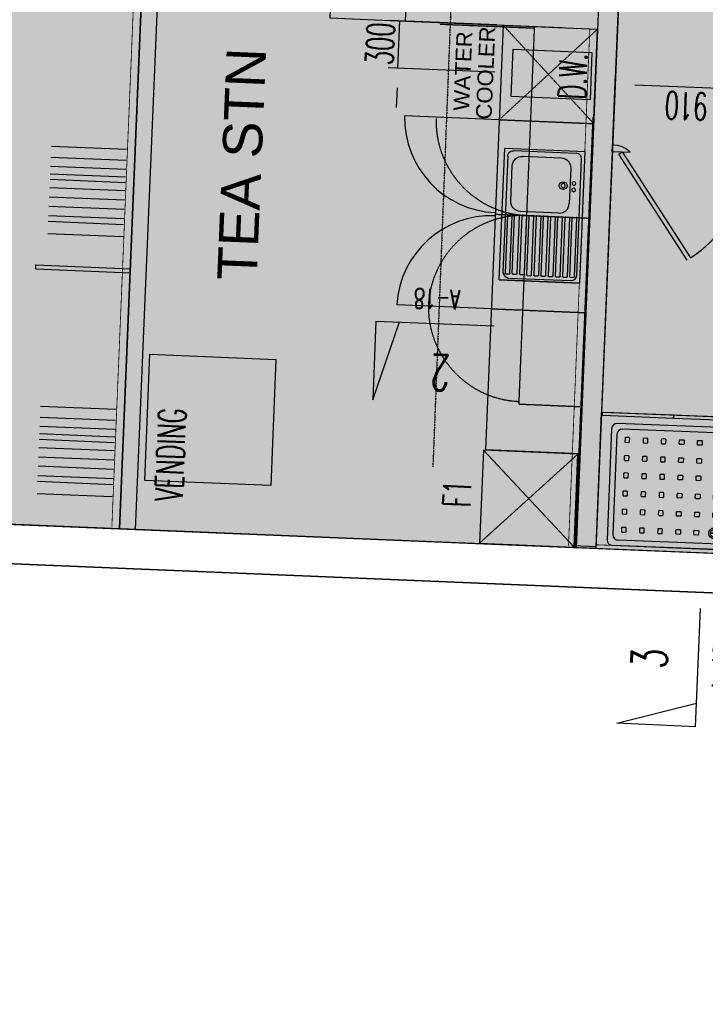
# Model space of a CAD drawing. Header units: millimetres. Extents: x 941089 to 2922714, y 799810 to 1997150.
# Tile 49 of 99: x 971770 to 976117, y 969524 to 975768. Entities that reach past the tile are written whole.
import ezdxf
from ezdxf.enums import TextEntityAlignment as Align

# ---------------------------------------------------------------- set-up
doc = ezdxf.new("R2010")
doc.units = ezdxf.units.MM
doc.header["$LTSCALE"] = 10
doc.header["$PDMODE"] = 3
doc.header["$PDSIZE"] = 5
for name, pattern in [('DASHDOT', [1, 0.5, -0.25, 0, -0.25]), ('FO-00$0$HIDDEN', [0.375, 0.25, -0.125]), ('FO-00$0$OS MAP$0$SITE$0$PECK', [0.2, 0.1, -0.1]), ('FO-00$0$SP-02-ZOE-GROUP-FIT-OUT-OPTION5$0$HIDDEN', [9.525, 6.35, -3.175]), ('FO-00$0$xE-02-01L$0$ACAD_ISO10W100', [18, 12, -3, 0, -3]), ('L - PL-ext-00$0$HIDDEN2', [0.1875, 0.125, -0.0625])]:
    doc.linetypes.add(name, pattern=pattern)
doc.layers.get('DEFPOINTS').update_dxf_attribs({"color": 21})
for name, color, linetype in [('FO-00 - FURN$0$FURNITURE', 22, 'Continuous'), ('FO-00$0$1_FITOUT', 3, 'Continuous'), ('FO-00$0$25', 21, 'Continuous'), ('FO-00$0$A325G-DOOR-INT', 3, 'Continuous'), ('FO-00$0$AREA GROSS', 21, 'Continuous'), ('FO-00$0$DEGW_PARTITIONS_ROUGH', 6, 'Continuous'), ('FO-00$0$detail', 7, 'Continuous'), ('FO-00$0$DIM FIT OUT', 21, 'Continuous'), ('FO-00$0$FN-04$0$FIRE', 3, 'Continuous'), ('FO-00$0$HEARING LOOP', 3, 'Continuous'), ('FO-00$0$KIT', 1, 'Continuous'), ('FO-00$0$KIT-DETAIL', 9, 'FO-00$0$HIDDEN'), ('FO-00$0$NEW_PARTITION', 3, 'Continuous'), ('FO-00$0$PANTRY', 21, 'Continuous'), ('FO-00$0$PL-00$0$FITTINGS-BATHROOM', 21, 'Continuous'), ('FO-00$0$SANITARY', 1, 'Continuous'), ('FO-00$0$SHELVES_COUNTERS', 1, 'Continuous'), ('FO-00$0$SP-02-ZOE-GROUP-FIT-OUT-OPTION5$0$FIT-OUT', 20, 'Continuous'), ('FO-00$0$SP-02-ZOE-GROUP-FIT-OUT-OPTION5$0$KIT-DETAIL', 9, 'FO-00$0$SP-02-ZOE-GROUP-FIT-OUT-OPTION5$0$HIDDEN'), ('FO-00$0$SYMBOL', 6, 'Continuous'), ('FO-00$0$WALL-INTERNAL', 4, 'Continuous'), ('FO-00$0$WALL-STUD-PARTITIONS', 2, 'Continuous'), ('FO-00$0$WATER COOLER', 1, 'Continuous'), ('FO-00$0$X-TXT 25', 2, 'Continuous'), ('L - PL-ext-00$0$WALL-INTERNAL', 4, 'Continuous'), ('L-PL-00$0$WALL-INTERNAL', 4, 'Continuous'), ('REVISION', 1, 'DASHDOT')]:
    doc.layers.add(name, color=color, linetype=linetype)
doc.styles.add('FO-00$0$Arial', font='ARIAL.TTF')
doc.styles.add('FO-00$0$Standard', font='romans.shx', dxfattribs={"width": 0.6})
doc.styles.add('FO-00$0$Swiss', font='swiss.ttf')
doc.styles.add('FO-00$0$SYMBOLS', font='ROMANS.SHX')
doc.dimstyles.new('FO-00$0$ISO-25', dxfattribs={"dimscale": 50, "dimtxt": 3.5, "dimasz": 2.5, "dimexe": 1.25, "dimexo": 0.625, "dimtad": 1, "dimdec": 0, "dimtxsty": 'FO-00$0$Standard', "dimcen": 2.5, "dimclrd": 21, "dimclre": 21, "dimadec": 0, "dimazin": 0, "dimtfac": 1, "dimtdec": 0, "dimtmove": 0, "dimatfit": 3, "dimfxl": 0, "dimarcsym": 0})

# ---------------------------------------------------------------- blocks, each defined once
blk = doc.blocks.new('FO-00$0$A$C412C66D4')
at = {"layer": 'FO-00$0$A325G-DOOR-INT'}
for p, q in [((-855, 5, 0), (-855, 910, 0)), ((-855, 910, 0), (12.5, 910, 0)), ((-855, 5, 0), (-855, 910, 0)), ((-855, 910, 0), (12.5, 910, 0))]:
    blk.add_line(p, q, dxfattribs=at)
at = {"layer": 'FO-00$0$DEGW_PARTITIONS_ROUGH', "color": 107}
for p, q in [((-855, 477, 0), (-856, 894, 0)), ((-855, 458, 0), (-855, 910, 0)), ((-855, 25, 0), (-856, 442, 0)), ((-855, 6, 0), (-855, 458, 0))]:
    blk.add_line(p, q, dxfattribs=at)
at = {"layer": 'FO-00$0$DEGW_PARTITIONS_ROUGH', "color": 107, "elevation": 0}
for points in [[(-855, 910), (-833, 910), (-833, 458), (-855, 458)], [(-855, 910), (-833, 910), (-833, 458), (-855, 458)], [(-855, 458), (-833, 458), (-833, 6), (-855, 6)], [(-855, 458), (-833, 458), (-833, 6), (-855, 6)]]:
    blk.add_lwpolyline(points, dxfattribs=at)
at = {"layer": 'FO-00$0$detail'}
for p, q in [((-787.5, 812.5, 0), (-787.5, 102.5, 0)), ((-787.5, 812.5, 0), (-787.5, 102.5, 0)), ((-47.5, 847.5, 0), (-752.5, 847.5, 0)), ((-47.5, 847.5, 0), (-752.5, 847.5, 0)), ((-82.5, 812.5, 0), (-717.5, 812.5, 0)), ((-82.5, 812.5, 0), (-717.5, 812.5, 0)), ((-12.5, 812.5, 0), (-12.5, 102.5, 0)), ((-12.5, 812.5, 0), (-12.5, 102.5, 0)), ((-752.5, 777.5, 0), (-752.5, 137.5, 0)), ((-752.5, 777.5, 0), (-752.5, 137.5, 0)), ((-117, 770, 0), (-117, 749.6, 0)), ((-117, 770, 0), (-117, 749.6, 0)), ((-113, 770, 0), (-113, 749.6, 0)), ((-113, 770, 0), (-113, 749.6, 0)), ((-47.5, 777.5, 0), (-47.5, 137.5, 0)), ((-47.5, 777.5, 0), (-47.5, 137.5, 0)), ((-119.6, 747, 0), (-140, 747, 0)), ((-119.6, 747, 0), (-140, 747, 0)), ((-119.6, 743, 0), (-140, 743, 0)), ((-119.6, 743, 0), (-140, 743, 0)), ((-117, 740.4, 0), (-117, 720.1, 0)), ((-117, 740.4, 0), (-117, 720.1, 0)), ((-113, 740.4, 0), (-113, 720.1, 0)), ((-113, 740.4, 0), (-113, 720.1, 0)), ((-90, 747, 0), (-110.5, 747, 0)), ((-90, 747, 0), (-110.5, 747, 0)), ((-90, 743, 0), (-110.5, 743, 0)), ((-90, 743, 0), (-110.5, 743, 0)), ((-752.5, 67.5, 0), (-47.5, 67.5, 0)), ((-752.5, 67.5, 0), (-47.5, 67.5, 0)), ((-717.5, 102.5, 0), (-82.5, 102.5, 0)), ((-717.5, 102.5, 0), (-82.5, 102.5, 0)), ((0, 0), (-850, 0, 0)), ((0, 0, 0), (-850, 0, 0))]:
    blk.add_line(p, q, dxfattribs=at)
at = {"layer": 'FO-00$0$detail', "elevation": 0, "flags": 128}
for points in [[(-670, 755), (-670, 735, -0.414214), (-675, 730), (-695, 730, -0.414214), (-700, 735), (-700, 755, -0.414214), (-695, 760), (-675, 760, -0.414214)], [(-670, 755), (-670, 735, -0.414214), (-675, 730), (-695, 730, -0.414214), (-700, 735), (-700, 755, -0.414214), (-695, 760), (-675, 760, -0.414214)], [(-670, 755), (-670, 735, -0.414214), (-675, 730), (-695, 730, -0.414214), (-700, 735), (-700, 755, -0.414214), (-695, 760), (-675, 760, -0.414214)], [(-670, 755), (-670, 735, -0.414214), (-675, 730), (-695, 730, -0.414214), (-700, 735), (-700, 755, -0.414214), (-695, 760), (-675, 760, -0.414214)], [(-555, 755), (-555, 735, -0.414214), (-560, 730), (-580, 730, -0.414214), (-585, 735), (-585, 755, -0.414214), (-580, 760), (-560, 760, -0.414214)], [(-555, 755), (-555, 735, -0.414214), (-560, 730), (-580, 730, -0.414214), (-585, 735), (-585, 755, -0.414214), (-580, 760), (-560, 760, -0.414214)], [(-445, 755), (-445, 735, -0.414214), (-450, 730), (-470, 730, -0.414214), (-475, 735), (-475, 755, -0.414214), (-470, 760), (-450, 760, -0.414214)], [(-445, 755), (-445, 735, -0.414214), (-450, 730), (-470, 730, -0.414214), (-475, 735), (-475, 755, -0.414214), (-470, 760), (-450, 760, -0.414214)], [(-330, 755), (-330, 735, -0.414214), (-335, 730), (-355, 730, -0.414214), (-360, 735), (-360, 755, -0.414214), (-355, 760), (-335, 760, -0.414214)], [(-330, 755), (-330, 735, -0.414214), (-335, 730), (-355, 730, -0.414214), (-360, 735), (-360, 755, -0.414214), (-355, 760), (-335, 760, -0.414214)], [(-215, 755), (-215, 735, -0.414214), (-220, 730), (-240, 730, -0.414214), (-245, 735), (-245, 755, -0.414214), (-240, 760), (-220, 760, -0.414214)], [(-215, 755), (-215, 735, -0.414214), (-220, 730), (-240, 730, -0.414214), (-245, 735), (-245, 755, -0.414214), (-240, 760), (-220, 760, -0.414214)], [(-670, 640), (-670, 620, -0.414214), (-675, 615), (-695, 615, -0.414214), (-700, 620), (-700, 640, -0.414214), (-695, 645), (-675, 645, -0.414214)], [(-670, 640), (-670, 620, -0.414214), (-675, 615), (-695, 615, -0.414214), (-700, 620), (-700, 640, -0.414214), (-695, 645), (-675, 645, -0.414214)], [(-670, 640), (-670, 620, -0.414214), (-675, 615), (-695, 615, -0.414214), (-700, 620), (-700, 640, -0.414214), (-695, 645), (-675, 645, -0.414214)], [(-670, 640), (-670, 620, -0.414214), (-675, 615), (-695, 615, -0.414214), (-700, 620), (-700, 640, -0.414214), (-695, 645), (-675, 645, -0.414214)], [(-555, 640), (-555, 620, -0.414214), (-560, 615), (-580, 615, -0.414214), (-585, 620), (-585, 640, -0.414214), (-580, 645), (-560, 645, -0.414214)], [(-555, 640), (-555, 620, -0.414214), (-560, 615), (-580, 615, -0.414214), (-585, 620), (-585, 640, -0.414214), (-580, 645), (-560, 645, -0.414214)], [(-445, 640), (-445, 620, -0.414214), (-450, 615), (-470, 615, -0.414214), (-475, 620), (-475, 640, -0.414214), (-470, 645), (-450, 645, -0.414214)], [(-445, 640), (-445, 620, -0.414214), (-450, 615), (-470, 615, -0.414214), (-475, 620), (-475, 640, -0.414214), (-470, 645), (-450, 645, -0.414214)], [(-330, 640), (-330, 620, -0.414214), (-335, 615), (-355, 615, -0.414214), (-360, 620), (-360, 640, -0.414214), (-355, 645), (-335, 645, -0.414214)], [(-330, 640), (-330, 620, -0.414214), (-335, 615), (-355, 615, -0.414214), (-360, 620), (-360, 640, -0.414214), (-355, 645), (-335, 645, -0.414214)], [(-215, 640), (-215, 620, -0.414214), (-220, 615), (-240, 615, -0.414214), (-245, 620), (-245, 640, -0.414214), (-240, 645), (-220, 645, -0.414214)], [(-215, 640), (-215, 620, -0.414214), (-220, 615), (-240, 615, -0.414214), (-245, 620), (-245, 640, -0.414214), (-240, 645), (-220, 645, -0.414214)], [(-100, 640), (-100, 620, -0.414214), (-105, 615), (-125, 615, -0.414214), (-130, 620), (-130, 640, -0.414214), (-125, 645), (-105, 645, -0.414214)], [(-100, 640), (-100, 620, -0.414214), (-105, 615), (-125, 615, -0.414214), (-130, 620), (-130, 640, -0.414214), (-125, 645), (-105, 645, -0.414214)], [(-670, 525), (-670, 505, -0.414214), (-675, 500), (-695, 500, -0.414214), (-700, 505), (-700, 525, -0.414214), (-695, 530), (-675, 530, -0.414214)], [(-670, 525), (-670, 505, -0.414214), (-675, 500), (-695, 500, -0.414214), (-700, 505), (-700, 525, -0.414214), (-695, 530), (-675, 530, -0.414214)], [(-670, 525), (-670, 505, -0.414214), (-675, 500), (-695, 500, -0.414214), (-700, 505), (-700, 525, -0.414214), (-695, 530), (-675, 530, -0.414214)], [(-670, 525), (-670, 505, -0.414214), (-675, 500), (-695, 500, -0.414214), (-700, 505), (-700, 525, -0.414214), (-695, 530), (-675, 530, -0.414214)], [(-555, 525), (-555, 505, -0.414214), (-560, 500), (-580, 500, -0.414214), (-585, 505), (-585, 525, -0.414214), (-580, 530), (-560, 530, -0.414214)], [(-555, 525), (-555, 505, -0.414214), (-560, 500), (-580, 500, -0.414214), (-585, 505), (-585, 525, -0.414214), (-580, 530), (-560, 530, -0.414214)], [(-445, 525), (-445, 505, -0.414214), (-450, 500), (-470, 500, -0.414214), (-475, 505), (-475, 525, -0.414214), (-470, 530), (-450, 530, -0.414214)], [(-445, 525), (-445, 505, -0.414214), (-450, 500), (-470, 500, -0.414214), (-475, 505), (-475, 525, -0.414214), (-470, 530), (-450, 530, -0.414214)], [(-330, 525), (-330, 505, -0.414214), (-335, 500), (-355, 500, -0.414214), (-360, 505), (-360, 525, -0.414214), (-355, 530), (-335, 530, -0.414214)], [(-330, 525), (-330, 505, -0.414214), (-335, 500), (-355, 500, -0.414214), (-360, 505), (-360, 525, -0.414214), (-355, 530), (-335, 530, -0.414214)], [(-215, 525), (-215, 505, -0.414214), (-220, 500), (-240, 500, -0.414214), (-245, 505), (-245, 525, -0.414214), (-240, 530), (-220, 530, -0.414214)], [(-215, 525), (-215, 505, -0.414214), (-220, 500), (-240, 500, -0.414214), (-245, 505), (-245, 525, -0.414214), (-240, 530), (-220, 530, -0.414214)], [(-100, 525), (-100, 505, -0.414214), (-105, 500), (-125, 500, -0.414214), (-130, 505), (-130, 525, -0.414214), (-125, 530), (-105, 530, -0.414214)], [(-100, 525), (-100, 505, -0.414214), (-105, 500), (-125, 500, -0.414214), (-130, 505), (-130, 525, -0.414214), (-125, 530), (-105, 530, -0.414214)], [(-670, 390), (-670, 410, 0.414214), (-675, 415), (-695, 415, 0.414214), (-700, 410), (-700, 390, 0.414214), (-695, 385), (-675, 385, 0.414214)], [(-670, 390), (-670, 410, 0.414214), (-675, 415), (-695, 415, 0.414214), (-700, 410), (-700, 390, 0.414214), (-695, 385), (-675, 385, 0.414214)], [(-670, 390), (-670, 410, 0.414214), (-675, 415), (-695, 415, 0.414214), (-700, 410), (-700, 390, 0.414214), (-695, 385), (-675, 385, 0.414214)], [(-670, 390), (-670, 410, 0.414214), (-675, 415), (-695, 415, 0.414214), (-700, 410), (-700, 390, 0.414214), (-695, 385), (-675, 385, 0.414214)], [(-555, 390), (-555, 410, 0.414214), (-560, 415), (-580, 415, 0.414214), (-585, 410), (-585, 390, 0.414214), (-580, 385), (-560, 385, 0.414214)], [(-555, 390), (-555, 410, 0.414214), (-560, 415), (-580, 415, 0.414214), (-585, 410), (-585, 390, 0.414214), (-580, 385), (-560, 385, 0.414214)], [(-445, 390), (-445, 410, 0.414214), (-450, 415), (-470, 415, 0.414214), (-475, 410), (-475, 390, 0.414214), (-470, 385), (-450, 385, 0.414214)], [(-445, 390), (-445, 410, 0.414214), (-450, 415), (-470, 415, 0.414214), (-475, 410), (-475, 390, 0.414214), (-470, 385), (-450, 385, 0.414214)], [(-330, 390), (-330, 410, 0.414214), (-335, 415), (-355, 415, 0.414214), (-360, 410), (-360, 390, 0.414214), (-355, 385), (-335, 385, 0.414214)], [(-330, 390), (-330, 410, 0.414214), (-335, 415), (-355, 415, 0.414214), (-360, 410), (-360, 390, 0.414214), (-355, 385), (-335, 385, 0.414214)], [(-215, 390), (-215, 410, 0.414214), (-220, 415), (-240, 415, 0.414214), (-245, 410), (-245, 390, 0.414214), (-240, 385), (-220, 385, 0.414214)], [(-215, 390), (-215, 410, 0.414214), (-220, 415), (-240, 415, 0.414214), (-245, 410), (-245, 390, 0.414214), (-240, 385), (-220, 385, 0.414214)], [(-100, 390), (-100, 410, 0.414214), (-105, 415), (-125, 415, 0.414214), (-130, 410), (-130, 390, 0.414214), (-125, 385), (-105, 385, 0.414214)], [(-100, 390), (-100, 410, 0.414214), (-105, 415), (-125, 415, 0.414214), (-130, 410), (-130, 390, 0.414214), (-125, 385), (-105, 385, 0.414214)], [(-670, 275), (-670, 295, 0.414214), (-675, 300), (-695, 300, 0.414214), (-700, 295), (-700, 275, 0.414214), (-695, 270), (-675, 270, 0.414214)], [(-670, 275), (-670, 295, 0.414214), (-675, 300), (-695, 300, 0.414214), (-700, 295), (-700, 275, 0.414214), (-695, 270), (-675, 270, 0.414214)], [(-670, 275), (-670, 295, 0.414214), (-675, 300), (-695, 300, 0.414214), (-700, 295), (-700, 275, 0.414214), (-695, 270), (-675, 270, 0.414214)], [(-670, 275), (-670, 295, 0.414214), (-675, 300), (-695, 300, 0.414214), (-700, 295), (-700, 275, 0.414214), (-695, 270), (-675, 270, 0.414214)], [(-555, 275), (-555, 295, 0.414214), (-560, 300), (-580, 300, 0.414214), (-585, 295), (-585, 275, 0.414214), (-580, 270), (-560, 270, 0.414214)], [(-555, 275), (-555, 295, 0.414214), (-560, 300), (-580, 300, 0.414214), (-585, 295), (-585, 275, 0.414214), (-580, 270), (-560, 270, 0.414214)], [(-445, 275), (-445, 295, 0.414214), (-450, 300), (-470, 300, 0.414214), (-475, 295), (-475, 275, 0.414214), (-470, 270), (-450, 270, 0.414214)], [(-445, 275), (-445, 295, 0.414214), (-450, 300), (-470, 300, 0.414214), (-475, 295), (-475, 275, 0.414214), (-470, 270), (-450, 270, 0.414214)], [(-330, 275), (-330, 295, 0.414214), (-335, 300), (-355, 300, 0.414214), (-360, 295), (-360, 275, 0.414214), (-355, 270), (-335, 270, 0.414214)], [(-330, 275), (-330, 295, 0.414214), (-335, 300), (-355, 300, 0.414214), (-360, 295), (-360, 275, 0.414214), (-355, 270), (-335, 270, 0.414214)], [(-215, 275), (-215, 295, 0.414214), (-220, 300), (-240, 300, 0.414214), (-245, 295), (-245, 275, 0.414214), (-240, 270), (-220, 270, 0.414214)], [(-215, 275), (-215, 295, 0.414214), (-220, 300), (-240, 300, 0.414214), (-245, 295), (-245, 275, 0.414214), (-240, 270), (-220, 270, 0.414214)], [(-100, 275), (-100, 295, 0.414214), (-105, 300), (-125, 300, 0.414214), (-130, 295), (-130, 275, 0.414214), (-125, 270), (-105, 270, 0.414214)], [(-100, 275), (-100, 295, 0.414214), (-105, 300), (-125, 300, 0.414214), (-130, 295), (-130, 275, 0.414214), (-125, 270), (-105, 270, 0.414214)], [(-670, 160), (-670, 180, 0.414214), (-675, 185), (-695, 185, 0.414214), (-700, 180), (-700, 160, 0.414214), (-695, 155), (-675, 155, 0.414214)], [(-670, 160), (-670, 180, 0.414214), (-675, 185), (-695, 185, 0.414214), (-700, 180), (-700, 160, 0.414214), (-695, 155), (-675, 155, 0.414214)], [(-670, 160), (-670, 180, 0.414214), (-675, 185), (-695, 185, 0.414214), (-700, 180), (-700, 160, 0.414214), (-695, 155), (-675, 155, 0.414214)], [(-670, 160), (-670, 180, 0.414214), (-675, 185), (-695, 185, 0.414214), (-700, 180), (-700, 160, 0.414214), (-695, 155), (-675, 155, 0.414214)], [(-555, 160), (-555, 180, 0.414214), (-560, 185), (-580, 185, 0.414214), (-585, 180), (-585, 160, 0.414214), (-580, 155), (-560, 155, 0.414214)], [(-555, 160), (-555, 180, 0.414214), (-560, 185), (-580, 185, 0.414214), (-585, 180), (-585, 160, 0.414214), (-580, 155), (-560, 155, 0.414214)], [(-445, 160), (-445, 180, 0.414214), (-450, 185), (-470, 185, 0.414214), (-475, 180), (-475, 160, 0.414214), (-470, 155), (-450, 155, 0.414214)], [(-445, 160), (-445, 180, 0.414214), (-450, 185), (-470, 185, 0.414214), (-475, 180), (-475, 160, 0.414214), (-470, 155), (-450, 155, 0.414214)], [(-330, 160), (-330, 180, 0.414214), (-335, 185), (-355, 185, 0.414214), (-360, 180), (-360, 160, 0.414214), (-355, 155), (-335, 155, 0.414214)], [(-330, 160), (-330, 180, 0.414214), (-335, 185), (-355, 185, 0.414214), (-360, 180), (-360, 160, 0.414214), (-355, 155), (-335, 155, 0.414214)], [(-215, 160), (-215, 180, 0.414214), (-220, 185), (-240, 185, 0.414214), (-245, 180), (-245, 160, 0.414214), (-240, 155), (-220, 155, 0.414214)], [(-215, 160), (-215, 180, 0.414214), (-220, 185), (-240, 185, 0.414214), (-245, 180), (-245, 160, 0.414214), (-240, 155), (-220, 155, 0.414214)], [(-100, 160), (-100, 180, 0.414214), (-105, 185), (-125, 185, 0.414214), (-130, 180), (-130, 160, 0.414214), (-125, 155), (-105, 155, 0.414214)], [(-100, 160), (-100, 180, 0.414214), (-105, 185), (-125, 185, 0.414214), (-130, 180), (-130, 160, 0.414214), (-125, 155), (-105, 155, 0.414214)]]:
    blk.add_lwpolyline(points, format="xyb", close=True, dxfattribs=at)
at = {"layer": 'FO-00$0$detail'}
for radius in [35, 35, 25, 25, 5, 5]:
    blk.add_circle((-115, 745, 0), radius, dxfattribs=at)
for centre, start, end in [((-752.5, 812.5, 0), 90, 180), ((-752.5, 812.5, 0), 90, 180), ((-717.5, 777.5, 0), 90, 180), ((-717.5, 777.5, 0), 90, 180), ((-82.5, 777.5, 0), 360, 90), ((-82.5, 777.5, 0), 360, 90), ((-47.5, 812.5, 0), 360, 90), ((-47.5, 812.5, 0), 360, 90), ((-717.5, 137.5, 0), 180, 270), ((-717.5, 137.5, 0), 180, 270), ((-82.5, 137.5, 0), 270, 360), ((-82.5, 137.5, 0), 270, 360), ((-752.5, 102.5, 0), 180, 270), ((-752.5, 102.5, 0), 180, 270), ((-47.5, 102.5, 0), 270, 360), ((-47.5, 102.5, 0), 270, 360)]:
    blk.add_arc(centre, 35, start, end, dxfattribs=at)
blk = doc.blocks.new('*D383')
at = {"layer": 'DEFPOINTS', "color": 0}
for p in [(975545.5, 975358.6), (975527.5, 974922.8, 0), (976436.7, 974885.4, 0)]:
    blk.add_point(p, dxfattribs=at)
at = {"layer": 'FO-00$0$DIM FIT OUT', "color": 21, "lineweight": -2}
for p, q in [((975528.8, 974954), (975548.1, 975421)), ((976438, 974916.6), (976457.3, 975383.5)), ((976329.8, 975326.2), (975670.4, 975353.4))]:
    blk.add_line(p, q, dxfattribs=at)
at = {"layer": 'FO-00$0$DIM FIT OUT', "color": 21}
for points in [[(975669.5, 975332.6), (975671.2, 975374.2), (975545.5, 975358.6)], [(976329, 975305.4), (976330.7, 975347), (976454.7, 975321)]]:
    blk.add_solid(points, dxfattribs=at)
at = {"layer": 'FO-00$0$DIM FIT OUT', "color": 0, "insert": (975995.2, 975221.1), "char_height": 175, "attachment_point": 5, "rotation": 177.63374, "style": 'FO-00$0$Standard'}
blk.add_mtext('910', dxfattribs=at)
blk = doc.blocks.new('*D424')
at = {"layer": 'DEFPOINTS', "color": 0}
for p in [(974180.4, 975760.2), (974827.1, 975733.4), (974814.7, 975433.7, 0)]:
    blk.add_point(p, dxfattribs=at)
at = {"layer": 'FO-00$0$DIM FIT OUT', "color": 21, "lineweight": -2}
for p, q in [((974185.5, 975885.1), (974190.7, 976009.9)), ((974795.9, 975734.7), (974117.9, 975762.7)), ((974168, 975460.5), (974180.4, 975760.2)), ((974783.5, 975435), (974105.6, 975463)), ((974162.8, 975335.6), (974157.7, 975210.7))]:
    blk.add_line(p, q, dxfattribs=at)
at = {"layer": 'FO-00$0$DIM FIT OUT', "color": 21}
for points in [[(974164.7, 975885.9), (974206.4, 975884.2), (974180.4, 975760.2)], [(974142, 975336.4), (974183.7, 975334.7), (974168, 975460.5)]]:
    blk.add_solid(points, dxfattribs=at)
at = {"layer": 'FO-00$0$DIM FIT OUT', "color": 0, "insert": (974055.5, 975615.2), "char_height": 175, "attachment_point": 5, "rotation": 87.63374, "style": 'FO-00$0$Standard'}
blk.add_mtext('300', dxfattribs=at)
blk = doc.blocks.new('FO-00$0$A$C25A60CFB')
at = {"layer": 'FO-00$0$KIT-DETAIL', "linetype": 'Continuous'}
for p, q in [((-295.1, 600), (295.1, 0)), ((295.1, 600), (-295.1, 0))]:
    blk.add_line(p, q, dxfattribs=at)
blk.add_lwpolyline([(-295.1, 0), (295.1, 0), (295.1, 600), (-295.1, 600)], close=True, dxfattribs=at)
blk = doc.blocks.new('FO-00$0$A$C4FF23BF1')
at = {"layer": 'FO-00$0$KIT', "style": 'FO-00$0$Standard', "oblique": -180, "text_generation_flag": 6, "width": 0.6}
blk.add_text('F1', height=175, rotation=180.00012, dxfattribs=at).set_placement((0, 0))
blk = doc.blocks.new('FO-00$0$A$C1C4F6694')
at = {"layer": 'FO-00$0$KIT', "style": 'FO-00$0$Standard', "oblique": -180, "text_generation_flag": 6, "width": 0.6}
blk.add_text('D.W.', height=175, rotation=180.00012, dxfattribs=at).set_placement((-39.4, -129.6, 0))
blk = doc.blocks.new('FO-00$0$sym5')
for p, q in [((0, 15), (-10, 15)), ((-10, 15), (0, 12)), ((0, 15), (0, 0))]:
    blk.add_line(p, q)
at = {"linetype": 'Continuous', "style": 'FO-00$0$SYMBOLS', "flags": 1}
blk.add_attdef('DT-RV0', (-3.89, 13.9), '', height=0.5, dxfattribs=at)
at = {"color": 2, "style": 'FO-00$0$Standard', "width": 0.65}
blk.add_attdef('SYM5', text='', height=2.5, rotation=90, dxfattribs=at).set_placement((3.09, 7.37), align=Align.MIDDLE)
at = {"color": 7, "style": 'FO-00$0$Standard', "width": 0.65}
blk.add_attdef('SYM5', text='', height=4.51, dxfattribs=at).set_placement((-6.22, 6.6), align=Align.MIDDLE)
blk = doc.blocks.new('FO-00 - FURN')
at = {"layer": 'FO-00 - FURN$0$FURNITURE', "elevation": 0}
blk.add_lwpolyline([(972562.6, 972846.5), (972595.6, 973645.8), (973395, 973612.8), (973361.9, 972813.5)], close=True, dxfattribs=at)
blk = doc.blocks.new('L-PL-00')
at = {"layer": 'L-PL-00$0$WALL-INTERNAL'}
for p, q in [((961969.4, 972970.1), (975071.4, 972428.6)), ((961959.1, 972720.3), (981671.7, 971905.6)), ((975286.3, 972419.7), (978117, 972302.7))]:
    blk.add_line(p, q, dxfattribs=at)
blk = doc.blocks.new('L - PL-ext-00')
at = {"layer": 'L - PL-ext-00$0$WALL-INTERNAL'}
for p, q in [((969604.9, 972654.5), (981578.6, 972159.6, 0)), ((981671.7, 971905.6), (969594.6, 972404.7))]:
    blk.add_line(p, q, dxfattribs=at)
at = {"layer": 'L - PL-ext-00$0$WALL-INTERNAL', "color": 9, "linetype": 'L - PL-ext-00$0$HIDDEN2', "elevation": 0}
blk.add_lwpolyline([(974138.3, 999863.5), (973656.1, 987525.6), (976961.3, 987396), (976834.7, 984155.9), (974831.5, 984239.1), (974389.6, 972933.1)], dxfattribs=at)
blk = doc.blocks.new('FO-00')
at = {"layer": 'FO-00$0$25'}
blk.add_hatch(color=254, dxfattribs=at).paths.add_polyline_path([(962106.9, 976297.2), (962063.7, 975252.9), (956064.8, 975500.9), (956819.2, 993755.4), (957034, 993746.5), (957074.1, 994715.7), (957029.1, 994717.6), (957254.7, 1000176.3), (961815.3, 999987.8), (961813.4, 999942.9), (962465.1, 999916), (962451.1, 999578.5), (962850.8, 999561.9), (962867.3, 999961.6), (962785.1, 999965), (962791.5, 1000117.6), (969658.5, 999833.8), (969650.2, 999634), (973094.2, 999491.9), (973087, 999317.8), (974330.1, 999266.5), (974344.7, 999639.8), (980603.5, 999381.4), (980588, 999007.9), (981801.1, 998957.8), (981787.3, 998623.7), (982186.9, 998607.2), (982215.9, 999304.8), (988737.4, 999035.2), (988737.4, 999035.2), (988964.3, 999024.2), (988817.7, 995529), (988645, 991316.4), (994995.8, 991065.9), (995186.1, 991058), (994995.8, 991065.9), (994970.9, 990466.4), (995161.3, 990458.5), (994864, 983264.6), (994673.8, 983272.5), (994648.9, 982673), (994839.2, 982665.1), (994537.8, 975370.1), (994353, 975377.8), (994336.4, 974978.1), (994521.2, 974970.4), (994466.7, 973651.6), (994631.5, 973645.2), (994522.9, 970907.8), (989272.4, 971124.4), (989710.8, 981776), (985249.6, 981960.4), (985342.2, 984209.1), (981645.3, 984361.3), (981527.5, 981498.7), (981439.7, 979366.4), (981353.4, 977267.7), (984800.4, 977125.6), (984714.7, 975047.1), (981578.6, 972159.6), (969604.9, 972654.5), (969742.4, 975981.5)])
at = {"layer": 'DEFPOINTS', "color": 5, "const_width": 50}
blk.add_lwpolyline([(979232.5, 968505.5), (979381.4, 972109), (979441.3, 972106.5), (979474.4, 972908), (979537, 974420.9), (978776.4, 974452.4), (978769.8, 974292.6), (975359.1, 974434.2), (975365.7, 974593.9), (974670.8, 974622.8), (974716, 975778), (974900.3, 975770.4), (974916.9, 976170), (974731.6, 976177.7), (975037.9, 984015.3), (977225.9, 983924.5), (977242.5, 984324.2), (977056.7, 984331.4), (977184.5, 987602.4)], dxfattribs=at)
at = {"layer": 'FO-00$0$1_FITOUT', "color": 4}
for p, q in [((972448, 974944.4, 0), (971971.1, 974964.2, 0)), ((972445.1, 974874, 0), (971968.1, 974893.7, 0)), ((972442.8, 974817.3, 0), (971965.8, 974837.1, 0)), ((972439.3, 974733.9, 0), (971962.4, 974753.6, 0)), ((972440.8, 974769.4, 0), (971963.8, 974789.1, 0)), ((972437.2, 974681.5, 0), (971960.2, 974701.2, 0)), ((972434.8, 974623, 0), (971957.8, 974642.7, 0)), ((972432.3, 974564.4, 0), (971955.3, 974584.1, 0)), ((972428.3, 974467.3, 0), (971951.3, 974487, 0)), ((972429.8, 974504.3, 0), (971952.9, 974524, 0)), ((972425.1, 974390.2, 0), (971948.2, 974410, 0)), ((972379.9, 973295.8, 0), (971902.9, 973315.5, 0)), ((972377, 973225.4, 0), (971900, 973245.1, 0)), ((972374.7, 973168.7, 0), (971897.7, 973188.4, 0)), ((972372.7, 973120.7, 0), (971895.7, 973140.5, 0)), ((972369.1, 973032.9, 0), (971892.1, 973052.6, 0)), ((972371.2, 973085.3, 0), (971894.2, 973105, 0)), ((972366.6, 972974.3, 0), (971889.7, 972994, 0)), ((972364.2, 972915.8, 0), (971887.2, 972935.5, 0)), ((972361.7, 972855.7, 0), (971884.8, 972875.4, 0)), ((972360.2, 972818.7, 0), (971883.2, 972838.4, 0)), ((972357, 972741.6, 0), (971880, 972761.3, 0))]:
    blk.add_line(p, q, dxfattribs=at)
at = {"layer": 'FO-00$0$25', "linetype": 'Continuous'}
for p, q in [((974373.1, 975752.3, 0), (975434.4, 975708.4)), ((975298.6, 972421.2), (975434.4, 975708.4, 0)), ((974530, 972453, 0), (975298.5, 972421.2))]:
    blk.add_line(p, q, dxfattribs=at)
at = {"layer": 'FO-00$0$AREA GROSS', "color": 3}
blk.add_lwpolyline([(985342.2, 984209.1), (981645.3, 984361.3), (981527.5, 981498.7), (981439.7, 979366.4), (981353.4, 977267.7), (984800.4, 977125.6), (984714.6, 975045.1), (981578.6, 972159.6), (969604.9, 972654.5), (969742.4, 975981.5), (962106.9, 976297.2)], dxfattribs=at)
at = {"layer": 'FO-00$0$DIM FIT OUT'}
blk.add_line((975425.6, 972425, 0), (975279.9, 972431, 0), dxfattribs=at)
at = {"layer": 'FO-00$0$FN-04$0$FIRE', "color": 1, "linetype": 'FO-00$0$xE-02-01L$0$ACAD_ISO10W100', "ltscale": 0.005, "const_width": 125}
blk.add_lwpolyline([(975352.7, 972428), (975591.6, 978210.8)], dxfattribs=at)
at = {"layer": 'FO-00$0$KIT-DETAIL', "linetype": 'Continuous', "elevation": 0}
blk.add_lwpolyline([(975398.4, 975559.7), (975386, 975260), (974886.7, 975280.6), (974899, 975580.4)], close=True, dxfattribs=at)
at = {"layer": 'FO-00$0$NEW_PARTITION'}
for p, q in [((971872.1, 974187.2, 0), (971873.1, 974212.2, 0)), ((971872.1, 974187.2, 0), (972470.6, 974162.5, 0)), ((971873.1, 974212.2, 0), (972471.6, 974187.4, 0))]:
    blk.add_line(p, q, dxfattribs=at)
at = {"layer": 'FO-00$0$PANTRY', "linetype": 'Continuous'}
for p, q in [((974835, 975733.2, 0), (974723.5, 973042, 0)), ((975384.9, 974509.4, 0), (975384.9, 974509.4, 0)), ((975360.2, 973909.9, 0), (975360.2, 973909.9, 0)), ((974723.9, 973042, 0), (975323, 973017.2, 0))]:
    blk.add_line(p, q, dxfattribs=at)
at = {"layer": 'FO-00$0$PL-00$0$FITTINGS-BATHROOM', "color": 21}
for p, q in [((975528.8, 974970.9, 0), (975527.2, 974931.8, 0)), ((975527.2, 974931.8, 0), (975528.8, 974970.9, 0)), ((975528.8, 974970.9, 0), (975527.2, 974931.8, 0)), ((975527.2, 974931.8, 0), (975639.6, 974927.2, 0)), ((975527.8, 974931.8, 0), (975529.5, 974971.8, 0)), ((975541.4, 974971.3, 0), (975528.8, 974970.9, 0)), ((975528.8, 974970.9, 0), (975528.8, 974970.9, 0)), ((975561.9, 974968.9, 0), (975541.4, 974971.3, 0)), ((975561.9, 974968.9, 0), (975541.4, 974971.3, 0)), ((975590.4, 974960.6, 0), (975561.9, 974968.9, 0)), ((975568.6, 974915.7, 0), (975589.7, 974929.2, 0)), ((975589.7, 974929.2, 0), (976022.8, 974256.6, 0)), ((975610.7, 974950.3, 0), (975590.4, 974960.6, 0)), ((975627.6, 974938.3, 0), (975610.7, 974950.3, 0)), ((975639.6, 974927.2, 0), (975627.6, 974938.3, 0)), ((976001.8, 974243.1, 0), (975568.6, 974915.7, 0))]:
    blk.add_line(p, q, dxfattribs=at)
blk.add_arc((975589.7, 974929.2, 0), 800, 302.78051, 357.64332, dxfattribs=at)
at = {"layer": 'FO-00$0$SANITARY', "linetype": 'FO-00$0$HIDDEN'}
for p, q in [((975434.4, 975708.4), (974810.3, 975133.6, 0)), ((975409.7, 975108.9, 0), (974835, 975733.2, 0)), ((974810.3, 975133.7, 0), (975409.7, 975108.9, 0)), ((974760.7, 973934.7, 0), (975360.2, 973909.9, 0)), ((974935.9, 973330.4, 0), (975320.9, 973314.4, 0))]:
    blk.add_line(p, q, dxfattribs=at)
at = {"layer": 'FO-00$0$SHELVES_COUNTERS'}
blk.add_line((975403.4, 975149.2), (975290.5, 972419.6, 0), dxfattribs=at)
at = {"layer": 'FO-00$0$SP-02-ZOE-GROUP-FIT-OUT-OPTION5$0$FIT-OUT', "color": 22}
for p, q in [((974810.6, 974117.6, 0), (974845.1, 974952.9, 0)), ((974845.1, 974952.9, 0), (975355.7, 974931.8, 0)), ((975299.1, 974920.1, 0), (974900.5, 974936.6, 0)), ((975321.1, 974096.5, 0), (975355.7, 974931.8, 0)), ((974864.6, 974903, 0), (974833.6, 974165.7, 0)), ((974958.6, 974901.3, 0), (975203.3, 974891.2, 0)), ((975302.2, 974146.3, 0), (975332.6, 974883.7, 0)), ((974883.8, 974617.1, 0), (974893, 974840.9, 0)), ((975263.7, 974825.6, 0), (975254.4, 974601.8, 0)), ((975188.9, 974541.5, 0), (974944.1, 974551.6, 0)), ((974862.5, 974527.6, 0), (974847.4, 974159.9, 0)), ((974866.9, 974531.6, 0), (974890, 974530.6, 0)), ((974878.1, 974159.3, 0), (974893.3, 974526.3, 0)), ((974892.8, 974158.7, 0), (974908, 974525.7, 0)), ((974912.4, 974529.7, 0), (974935.5, 974528.7, 0)), ((974924.3, 974157.4, 0), (974939.5, 974524.4, 0)), ((974953.5, 974523.9, 0), (974938.3, 974156.1, 0)), ((974957.8, 974527.8, 0), (974980.9, 974526.9, 0)), ((974969.8, 974155.5, 0), (974984.9, 974522.6, 0)), ((974998.9, 974522, 0), (974983.5, 974149.7, 0)), ((975003.3, 974526, 0), (975026.4, 974525, 0)), ((975015, 974148.4, 0), (975030.4, 974520.7, 0)), ((975044.4, 974520.1, 0), (975029, 974147.8, 0)), ((975048.8, 974524.1, 0), (975071.8, 974523.2, 0)), ((975060.5, 974146.5, 0), (975075.9, 974518.8, 0)), ((975089.9, 974518.2, 0), (975074.5, 974145.9, 0)), ((975094.2, 974522.2, 0), (975117.3, 974521.3, 0)), ((975105.9, 974144.6, 0), (975121.3, 974516.9, 0)), ((975135.3, 974516.3, 0), (975119.9, 974144.1, 0)), ((975139.7, 974520.4, 0), (975162.8, 974519.4, 0)), ((975151.4, 974142.8, 0), (975166.8, 974515, 0)), ((975180.8, 974514.5, 0), (975165.4, 974142.2, 0)), ((975185.1, 974518.5, 0), (975208.2, 974517.5, 0)), ((975196.9, 974140.9, 0), (975212.2, 974513.2, 0)), ((975226.2, 974512.6, 0), (975210.9, 974140.3, 0)), ((975230.6, 974516.6, 0), (975253.7, 974515.7, 0)), ((975242.3, 974139, 0), (975257.7, 974511.3, 0)), ((975271.7, 974510.7, 0), (975256.3, 974138.4, 0)), ((975276.1, 974514.7, 0), (975299.1, 974513.8, 0)), ((975287.8, 974137.1, 0), (975303.2, 974509.4, 0)), ((975321.1, 974096.5, 0), (974810.6, 974117.6, 0)), ((974810.6, 974117.6, 0), (975321.1, 974096.5, 0)), ((974851.4, 974156.2, 0), (974874.5, 974155.3, 0)), ((974867.1, 974129.3, 0), (975265.8, 974112.8, 0)), ((974896.9, 974154.3, 0), (974919.9, 974153.4, 0)), ((974942.3, 974152.5, 0), (974965.4, 974151.5, 0)), ((974987.6, 974145.3, 0), (975010.6, 974144.4, 0)), ((975033, 974143.4, 0), (975056.1, 974142.5, 0)), ((975078.5, 974141.6, 0), (975101.6, 974140.6, 0)), ((975124, 974139.7, 0), (975147, 974138.7, 0)), ((975169.4, 974137.8, 0), (975192.5, 974136.9, 0)), ((975214.9, 974135.9, 0), (975238, 974135, 0)), ((975260.3, 974134.1, 0), (975283.4, 974133.1, 0))]:
    blk.add_line(p, q, dxfattribs=at)
at = {"layer": 'FO-00$0$SP-02-ZOE-GROUP-FIT-OUT-OPTION5$0$FIT-OUT', "color": 22, "extrusion": (-1.57212e-11, -4.88407e-13, -1)}
blk.add_ellipse((974899, 974901.6, 0), major_axis=(12.1, -33), ratio=0.978878, start_param=1.956005, end_param=3.541897, dxfattribs=at)
at = {"layer": 'FO-00$0$SP-02-ZOE-GROUP-FIT-OUT-OPTION5$0$FIT-OUT', "color": 22, "extrusion": (1.56273e-11, -1.78381e-12, -1)}
for centre, major_axis, ratio, start_param, end_param in [((974956, 974838.3, 0), (44.5, -44.5), 1, 2.397499, 3.968295), ((975200.7, 974828.2, 0), (-44.5, -44.5), 1, 2.397497, 3.968293), ((975284.2, 974729.4, 0), (7.92, -7.92), 1, 2.224183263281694, 8.507368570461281), ((975215.6, 974715.5, 0), (9.4, -9.4), 1, 0.653387, 6.936572), ((975282.5, 974688.2, 0), (7.92, -7.92), 1, 0.653387, 6.936572), ((974946.7, 974614.5, 0), (-44.5, -44.5), 1, -0.744094, 0.826702), ((974851.6, 974160.4, 0), (-2.97, -2.97), 1, -0.744094, 0.826702), ((974873.9, 974159.4, 0), (2.97, -2.97), 1, 5.539091, 7.109888), ((974897, 974158.5, 0), (-2.97, -2.97), 1, -0.744094, 0.826702), ((974919.4, 974157.6, 0), (-4.8, -1.76), 0.79958, 3.604772, 5.032215), ((974942.5, 974156.7, 0), (-2.97, -2.97), 1, -0.744094, 0.826702), ((974965.6, 974155.7, 0), (2.97, -2.97), 1, 5.539091, 7.109888), ((974987.7, 974149.5, 0), (2.97, -2.97), 1, 0.8267, 2.397497), ((975010.8, 974148.6, 0), (-2.97, -2.97), 1, 3.968293, 5.539089), ((975033.2, 974147.6, 0), (2.97, -2.97), 1, 0.8267, 2.397497), ((975056.3, 974146.7, 0), (-2.97, -2.97), 1, 3.968293, 5.539089), ((975078.7, 974145.8, 0), (2.97, -2.97), 1, 0.8267, 2.397497), ((975101.7, 974144.8, 0), (-2.97, -2.97), 1, 3.968293, 5.539089), ((975124.1, 974143.9, 0), (2.97, -2.97), 1, 0.8267, 2.397497), ((975147.2, 974142.9, 0), (-2.97, -2.97), 1, 3.968293, 5.539089), ((975169.6, 974142, 0), (2.97, -2.97), 1, 0.8267, 2.397497), ((975192.7, 974141.1, 0), (2.97, -2.97), 1, 5.539089, 7.109886), ((975215, 974140.1, 0), (2.97, -2.97), 1, 0.8267, 2.397497), ((975237.4, 974139.1, 0), (-4.72, -2.16), 0.795282, 3.696637, 4.951635), ((975260.5, 974138.3, 0), (-2.97, -2.97), 1, -0.744096, 0.8267), ((975283.6, 974137.3, 0), (2.97, -2.97), 1, 5.539089, 7.109886)]:
    blk.add_ellipse(centre, major_axis=major_axis, ratio=ratio, start_param=start_param, end_param=end_param, dxfattribs=at)
at = {"layer": 'FO-00$0$SP-02-ZOE-GROUP-FIT-OUT-OPTION5$0$FIT-OUT', "color": 22}
for centre, major_axis, ratio, start_param, end_param in [((975297.7, 974885.2, 0), (-24.7, -24.7), 1, 2.314892, 3.885689), ((975215.6, 974715.5, 0), (17.3, -17.3), 1, 0.9174093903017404, 7.200594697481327), ((975191.5, 974604.4, 0), (44.5, -44.5), 1, -0.8267, 0.744096), ((974866.7, 974527.4, 0), (2.97, -2.97), 1, 2.31489, 3.885687), ((974889.1, 974526.5, 0), (-2.97, -2.97), 1, 2.31489, 3.885687), ((974912.2, 974525.5, 0), (-2.97, -2.97), 1, 3.885687, 5.456483), ((974934.6, 974524.6, 0), (4.64, -2.15), 0.79958, 0.46318, 1.890623), ((974957.7, 974523.6, 0), (2.97, -2.97), 1, 2.31489, 3.885687), ((974980.7, 974522.7, 0), (-2.97, -2.97), 1, 2.31489, 3.885687), ((975003.1, 974521.8, 0), (3.2, 2.71), 1, 0.8267, 2.397497), ((975026.2, 974520.9, 0), (-2.71, 3.2), 1, 3.968293, 5.539089), ((975048.6, 974519.9, 0), (3.2, 2.71), 1, 0.8267, 2.397497), ((975071.7, 974519, 0), (-2.71, 3.2), 1, 3.968293, 5.539089), ((975094, 974518, 0), (3.2, 2.71), 1, 0.8267, 2.397497), ((975117.1, 974517.1, 0), (-2.71, 3.2), 1, 3.968293, 5.539089), ((975139.5, 974516.2, 0), (3.2, 2.71), 1, 0.8267, 2.397497), ((975162.6, 974515.2, 0), (-2.71, 3.2), 1, 3.968293, 5.539089), ((975185, 974514.3, 0), (3.2, 2.71), 1, 0.8267, 2.397497), ((975208.1, 974513.3, 0), (3.2, 2.71), 1, 5.539089, 7.109886), ((975230.4, 974512.4, 0), (3.2, 2.71), 1, 0.8267, 2.397497), ((975252.8, 974511.6, 0), (-4.53, 2.55), 0.795282, 3.696637, 4.951635), ((975275.9, 974510.5, 0), (-2.71, 3.2), 1, -0.744096, 0.8267), ((975299, 974509.6, 0), (3.2, 2.71), 1, 5.539089, 7.109886), ((974868.8, 974169.5, 0), (19.3, -38.1), 0.810866, 4.414809, 5.678195), ((975267.2, 974147.8, 0), (24.7, -24.7), 1, -0.8267, 0.744096)]:
    blk.add_ellipse(centre, major_axis=major_axis, ratio=ratio, start_param=start_param, end_param=end_param, dxfattribs=at)
at = {"layer": 'FO-00$0$SP-02-ZOE-GROUP-FIT-OUT-OPTION5$0$KIT-DETAIL', "color": 22, "linetype": 'FO-00$0$HIDDEN'}
for p, q in [((974435, 975739.7, 0), (975034.4, 975714.9, 0)), ((974935.9, 973330.4, 0), (975034.8, 975724.9, 0)), ((974785.4, 974534.2, 0), (975384.9, 974509.4, 0))]:
    blk.add_line(p, q, dxfattribs=at)
at = {"layer": 'FO-00$0$SP-02-ZOE-GROUP-FIT-OUT-OPTION5$0$KIT-DETAIL', "linetype": 'Continuous'}
for p, q in [((974810.2, 975133.7, 0), (974210.7, 975158.4, 0)), ((974760.7, 973934.7, 0), (974161.2, 973959.5, 0))]:
    blk.add_line(p, q, dxfattribs=at)
for centre, start, end in [((974810.6, 975143.6, 0), 178.5888, 267.63379), ((974760.3, 973924.7, 0), 87.63417, 176.67916)]:
    blk.add_arc(centre, 600, start, end, dxfattribs=at)
at = {"layer": 'FO-00$0$SP-02-ZOE-GROUP-FIT-OUT-OPTION5$0$KIT-DETAIL', "color": 22, "linetype": 'FO-00$0$HIDDEN'}
for centre, start, end in [((975010, 975125.4, 0), 178.58895, 267.63401), ((974960.5, 973926.4, 0), 87.63347, 176.67853), ((974960.5, 973926.4, 0), 87.63347, 176.67853), ((974961.3, 973946.4, 0), 178.58895, 267.63401)]:
    blk.add_arc(centre, 600, start, end, dxfattribs=at)
at = {"layer": 'FO-00$0$SYMBOL', "linetype": 'FO-00$0$OS MAP$0$SITE$0$PECK', "ltscale": 0.5, "const_width": 5}
blk.add_lwpolyline([(972354.5, 972552.7), (972589, 978226.7)], dxfattribs=at)
at = {"layer": 'FO-00$0$SYMBOL', "linetype": 'FO-00$0$OS MAP$0$SITE$0$PECK', "ltscale": 0.5, "const_width": 5, "elevation": 0}
for points in [[(975249.6, 972433.1), (975385, 975710.4)], [(976335.3, 972399.8), (975424.4, 972438)]]:
    blk.add_lwpolyline(points, dxfattribs=at)
at = {"layer": 'FO-00$0$WALL-INTERNAL'}
blk.add_line((975286.3, 972419.7), (978117, 972302.7), dxfattribs=at)
at = {"layer": 'FO-00$0$WALL-STUD-PARTITIONS'}
for p, q in [((972503.4, 972534.7), (972746.2, 978320.3, 0)), ((972403.5, 972538.8), (972638.4, 978224.7)), ((975533.5, 978105.5), (975298.5, 972419.2)), ((975657.3, 978074.2), (975423.4, 972414.1)), ((975424.3, 972414), (975657.2, 978074.3)), ((972560.1, 976328.8, 0), (972403.5, 972538.8)), ((974216.4, 975758.7), (975206.8, 975717.7)), ((975126.7, 975721.1), (975434.8, 975708.4)), ((972453.4, 972536.8), (972353.5, 972540.9))]:
    blk.add_line(p, q, dxfattribs=at)
blk.add_lwpolyline([(974216.4, 975758.7), (974236.2, 976238.3), (973756.6, 976258.1), (973736.8, 975778.5)], close=True, dxfattribs=at)
at = {"layer": 'FO-00$0$HEARING LOOP'}
for name, p, rotation in [('FO-00$0$A$C1C4F6694', (975230.4, 975303.6, 0), 87.63355569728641), ('FO-00$0$A$C25A60CFB', (975297.1, 972718.2), 87.63355569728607), ('FO-00$0$A$C4FF23BF1', (974627.7, 972673.3), 87.63355569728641)]:
    blk.add_blockref(name, p, dxfattribs=dict(at, rotation=rotation))
at = {"layer": 'FO-00$0$SYMBOL'}
ref = blk.add_blockref('FO-00$0$sym5', (974778.3, 973827, 0), dxfattribs=dict(at, xscale=50.00000000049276, yscale=50.05000000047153, zscale=49.99999999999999, rotation=87.736957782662))
ref.add_attrib('SYM5', '2', dxfattribs={"layer": '0', "color": 7, "height": 225.7, "rotation": 177.73696, "style": 'FO-00$0$Standard', "width": 0.649351}).set_placement((974435.9, 973529.1, 0), align=Align.MIDDLE)
ref.add_attrib('SYM5', 'A-18', dxfattribs={"layer": '0', "color": 2, "height": 125, "rotation": 177.73696, "style": 'FO-00$0$Standard', "width": 0.65065}).set_placement((974415.7, 973995.9, 0), align=Align.MIDDLE)
ref = blk.add_blockref('FO-00$0$sym5', (976087.2, 972034.2, 0), dxfattribs=dict(at, xscale=-50.00000000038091, yscale=50.05000000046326, zscale=49.99999999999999, rotation=177.5301536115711))
ref.add_attrib('SYM5', '3', dxfattribs={"layer": '0', "color": 7, "height": 225.7, "rotation": 87.53015, "style": 'FO-00$0$Standard', "width": 0.649351}).set_placement((975762.1, 971717.5, 0), align=Align.MIDDLE)
ref.add_attrib('SYM5', 'A-18', dxfattribs={"layer": '0', "color": 2, "height": 125, "rotation": 87.53015, "style": 'FO-00$0$Standard', "width": 0.65065}).set_placement((976225.7, 971658.9, 0), align=Align.MIDDLE)
at = {"layer": 'FO-00$0$WALL-STUD-PARTITIONS', "rotation": 267.7265607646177}
blk.add_blockref('FO-00$0$A$C412C66D4', (975425.6, 972425, 0), dxfattribs=at)
at = {"layer": 'FO-00$0$KIT', "style": 'FO-00$0$Standard', "oblique": -180, "text_generation_flag": 6, "width": 0.6}
blk.add_text('VENDING', height=175, rotation=267.63368, dxfattribs=at).set_placement((972802, 972710.3))
at = {"layer": 'FO-00$0$WATER COOLER', "style": 'FO-00$0$Arial'}
for s, p in [('WATER ', (974619.3, 975187.8, 0)), ('COOLER', (974761.5, 975132.9, 0))]:
    blk.add_text(s, height=100, rotation=87.63374, dxfattribs=at).set_placement(p)
at = {"layer": 'FO-00$0$X-TXT 25', "insert": (973275.5, 974110), "char_height": 250, "width": 1909.998, "attachment_point": 7, "rotation": 87.63256, "style": 'FO-00$0$Swiss'}
blk.add_mtext('{\\fArial|b0|i0|c0|p34;TEA STN}', dxfattribs=at)
at = {"layer": 'FO-00$0$DIM FIT OUT'}
dim = blk.add_linear_dim(base=(974180.4, 975760.2), p1=(974814.7, 975433.7, 0), p2=(974827.1, 975733.4), angle=87.63374, dimstyle='FO-00$0$ISO-25', dxfattribs=at)
dim.commit()
dim.dimension.update_dxf_attribs({"geometry": '*D424', "text_midpoint": (974174.2, 975610.3), "dimtype": 128})
dim = blk.add_linear_dim(base=(975545.5, 975358.6), p1=(976436.7, 974885.4, 0), p2=(975527.5, 974922.8, 0), angle=177.63374, dimstyle='FO-00$0$ISO-25', dxfattribs=at)
dim.commit()
dim.dimension.update_dxf_attribs({"geometry": '*D383', "text_midpoint": (975995.2, 975221.1)})

msp = doc.modelspace()

# ---------------------------------------------------------------- block references
at = {"layer": 'REVISION'}
for name in ['FO-00 - FURN', 'FO-00', 'L - PL-ext-00', 'L-PL-00']:
    msp.add_blockref(name, (0, 0), dxfattribs=at)

doc.saveas('drawing.dxf')
